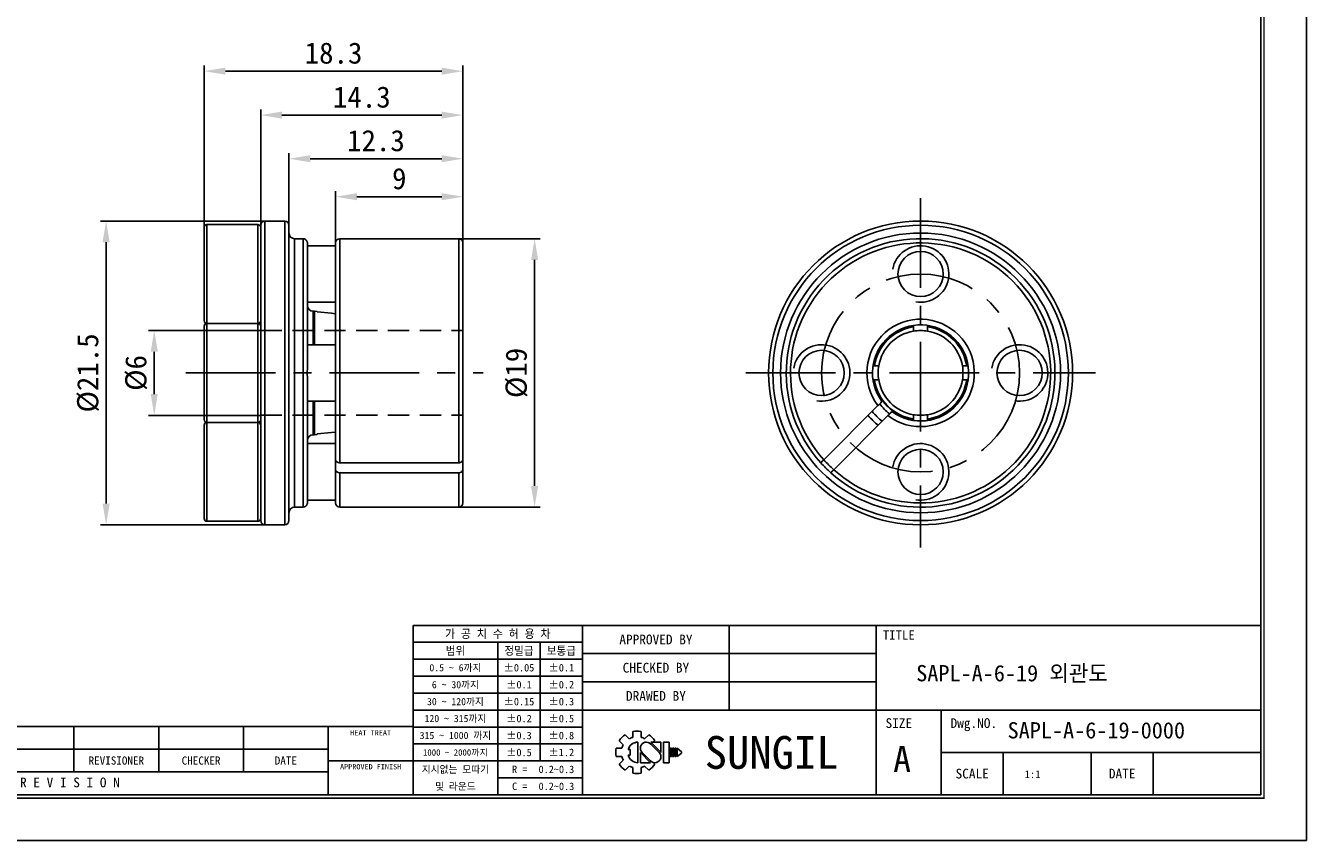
# Model space of a CAD drawing. Header units: millimetres. Extents: x 0 to 137, y 0 to 97.
# Tile 2 of 4: x 46 to 137, y 0 to 58. Entities that reach past the tile are written whole.
import ezdxf
from ezdxf.enums import TextEntityAlignment as Align

# ---------------------------------------------------------------- set-up
doc = ezdxf.new("R2010")
doc.units = ezdxf.units.MM
doc.linetypes.add('CENTER', pattern=[50.8, 31.75, -6.35, 6.35, -6.35])
doc.linetypes.add('DASHED', pattern=[0.75, 0.5, -0.25])
doc.layers.get('DEFPOINTS').update_dxf_attribs({"linetype": 'CONTINUOUS'})
for name, color, linetype in [('center', 1, 'CENTER'), ('hidden', 2, 'DASHED'), ('L1', 7, 'CONTINUOUS'), ('OUTLINE', 7, 'CONTINUOUS'), ('thread', 5, 'CONTINUOUS')]:
    doc.layers.add(name, color=color, linetype=linetype)
doc.dimstyles.get("Standard").update_dxf_attribs({"dimtxt": 1.5, "dimasz": 1.5, "dimexe": 0.4, "dimexo": 0, "dimgap": 0.5, "dimtad": 1, "dimdec": 3, "dimzin": 11, "dimdsep": 46, "dimtxsty": 'Standard', "dimcen": 0, "dimclrd": 5, "dimclre": 5, "dimclrt": 3, "dimadec": 0, "dimazin": 0, "dimtfac": 0.6, "dimtdec": 3, "dimtmove": 0, "dimatfit": 3, "dimfxl": 0, "dimtolj": 1, "dimtzin": 11, "dimarcsym": 0})

# ---------------------------------------------------------------- blocks, each defined once
blk = doc.blocks.new('표제란')
at = {"layer": 'L1', "color": 0}
for p, q in [((297, 0), (297, 210)), ((0, 0), (297, 0))]:
    blk.add_line(p, q, dxfattribs=at)
at = {"layer": 'L1'}
for p, q in [((290, 33), (160, 33)), ((160, 33), (160, 7)), ((186, 33), (186, 7)), ((208.5, 33), (208.5, 20)), ((231, 33), (231, 7)), ((186, 30.4), (160, 30.4)), ((173, 30.4), (173, 7)), ((179.5, 30.4), (179.5, 12.2)), ((186, 27.8), (160, 27.8)), ((231, 28.67), (186, 28.67)), ((186, 25.2), (160, 25.2)), ((231, 24.33), (186, 24.33)), ((186, 22.6), (160, 22.6)), ((186, 20), (160, 20)), ((290, 20), (186, 20)), ((241, 20), (241, 7)), ((160, 17.5), (62, 17.5)), ((108, 17.5), (108, 10.5)), ((121, 17.5), (121, 10.5)), ((134, 17.5), (134, 10.5)), ((147, 17.5), (147, 7)), ((186, 17.4), (160, 17.4)), ((192.55, 16.22), (193.17, 15.6)), ((193.7, 16.69), (193.7, 15.81)), ((195, 16.69), (195, 15.81)), ((195.52, 15.6), (196.14, 16.22)), ((147, 14), (62, 14)), ((186, 14.8), (160, 14.8)), ((191.15, 14.15), (192.03, 14.15)), ((191.15, 14.15), (192.03, 14.15)), ((191.63, 15.3), (192.25, 14.68)), ((192.98, 13.93), (193.28, 13.93)), ((193.28, 13.93), (193.28, 13.07)), ((194.5, 15.08), (194.5, 11.92)), ((197.74, 13.5), (196.41, 14.83)), ((198.02, 13.53), (196.47, 15.08)), ((196.47, 15.08), (198.02, 15.08)), ((196.84, 15.08), (197.06, 15.3)), ((198.02, 15.08), (198.02, 13.5)), ((198.39, 15.08), (198.39, 11.92)), ((198.39, 15.08), (199.26, 15.08)), ((199.26, 15.08), (199.26, 11.92)), ((199.41, 14.15), (199.41, 12.85)), ((199.41, 14.15), (199.62, 14.15)), ((199.62, 14.15), (199.62, 12.85)), ((199.78, 14.15), (199.78, 12.85)), ((199.78, 14.15), (199.99, 14.15)), ((199.99, 14.15), (199.99, 12.85)), ((200.14, 14.15), (200.14, 12.85)), ((200.14, 14.15), (200.36, 14.15)), ((200.36, 14.15), (200.36, 12.85)), ((200.51, 14.15), (200.51, 12.85)), ((200.51, 14.15), (201.16, 13.61)), ((147, 12.2), (160, 12.2)), ((186, 12.2), (160, 12.2)), ((191.15, 12.85), (192.03, 12.85)), ((191.63, 11.7), (192.25, 12.32)), ((192.98, 13.07), (193.28, 13.07)), ((194.86, 13.5), (194.86, 11.92)), ((194.86, 13.47), (196.42, 11.92)), ((194.86, 11.92), (196.42, 11.92)), ((195.14, 13.5), (196.47, 12.17)), ((196.79, 11.98), (197.06, 11.7)), ((198.39, 11.92), (199.26, 11.92)), ((199.41, 12.85), (199.62, 12.85)), ((199.78, 12.85), (199.99, 12.85)), ((200.14, 12.85), (200.36, 12.85)), ((201.16, 13.39), (200.51, 12.85)), ((201.16, 13.61), (201.16, 13.5)), ((201.16, 13.61), (201.16, 13.39)), ((201.16, 13.5), (201.16, 13.39)), ((290, 13.5), (241, 13.5)), ((250.5, 13.5), (250.5, 7)), ((264, 13.5), (264, 7)), ((273.5, 13.5), (273.5, 7)), ((147, 10.5), (62, 10.5)), ((192.55, 10.78), (193.17, 11.4)), ((193.7, 11.19), (193.7, 10.31)), ((195, 11.19), (195, 10.31)), ((195.52, 11.4), (196.14, 10.78)), ((186, 9.6), (173, 9.6))]:
    blk.add_line(p, q, dxfattribs=at)
at = {"layer": 'L1', "const_width": 0.25}
blk.add_lwpolyline([(290.5, 6.5), (290.5, 203.5), (10, 203.5), (10, 6.5)], close=True, dxfattribs=at)
at = {"layer": 'L1'}
blk.add_lwpolyline([(290, 7), (290, 203), (10.5, 203), (10.5, 7)], close=True, dxfattribs=at)
for centre, radius, start, end in [((194.35, 13.5), 3.26, 123.4943, 146.5057), ((194.35, 13.5), 2.4, 105.6872, 119.3128), ((194.35, 13.5), 3.26, 78.4943, 101.5057), ((194.35, 13.5), 2.4, 60.6872, 74.3128), ((194.35, 13.5), 3.26, 33.4943, 56.5057), ((194.35, 13.5), 3.26, 168.4943, 191.5057), ((194.35, 13.5), 2.4, 150.6872, 164.3128), ((194.5, 13.5), 1.58, 90, 164.0671), ((195.78, 14.16), 0.919, 43.2202, 225.8282), ((194.35, 13.5), 2.4, 195.6872, 209.3128), ((194.5, 13.5), 1.58, 195.9329, 270), ((197.1, 12.84), 0.919, 223.2202, 45.8282), ((194.35, 13.5), 3.26, 213.4943, 236.5057), ((194.35, 13.5), 2.4, 240.6872, 254.3128), ((194.35, 13.5), 3.26, 258.4943, 281.5057), ((194.35, 13.5), 2.4, 285.6872, 299.3128), ((194.35, 13.5), 3.26, 303.4943, 326.5057)]:
    blk.add_arc(centre, radius, start, end, dxfattribs=at)
for p in [(208.5, 28.67), (208.5, 24.33)]:
    blk.add_point(p, dxfattribs=at)
for s, height, p in [('가 공 치 수 허 용 차', 1.3, (173, 31.7)), ('APPROVED BY', 1.5, (197.25, 30.83)), ('TITLE', 1.444, (234.5, 31.5)), ('범위', 1.25, (166.5, 29.1)), ('정밀급', 1.25, (176.25, 29.1)), ('보통급', 1.25, (182.75, 29.1)), ('0.5 ~ 6까지', 1.1, (166.5, 26.5)), ('%%P0.05', 1.15, (176.25, 26.5)), ('%%P0.1', 1.15, (182.75, 26.5)), ('CHECKED BY', 1.5, (197.25, 26.5)), ('6 ~ 30까지', 1.1, (166.5, 23.9)), ('%%P0.1', 1.15, (176.25, 23.9)), ('%%P0.2', 1.15, (182.75, 23.9)), ('30 ~ 120까지', 1.1, (166.5, 21.3)), ('%%P0.15', 1.15, (176.25, 21.3)), ('%%P0.3', 1.15, (182.75, 21.3)), ('DRAWED BY', 1.5, (197.25, 22.17)), ('120 ~ 315까지', 1.1, (166.5, 18.7)), ('%%P0.2', 1.15, (176.25, 18.7)), ('%%P0.5', 1.15, (182.75, 18.7)), ('SIZE', 1.5, (234.5, 18)), ('Dwg.NO.', 1.5, (246, 18)), ('HEAT TREAT', 0.8, (153.5, 16.5)), ('315 ~ 1000 까지', 1.1, (166.5, 16.1)), ('%%P0.3', 1.15, (176.25, 16.1)), ('%%P0.8', 1.15, (182.75, 16.1)), ('SUNGIL', 5.032, (215, 13.5)), ('1000 ~ 2000까지', 0.99, (166.5, 13.49)), ('%%P0.5', 1.15, (176.25, 13.5)), ('%%P1.2', 1.15, (182.75, 13.5)), ('A', 4, (235, 12.5)), ('REVISIONER', 1.25, (114.5, 12.25)), ('CHECKER', 1.25, (127.5, 12.25)), ('DATE', 1.25, (140.5, 12.25)), ('APPROVED FINISH', 0.8, (153.5, 11.3)), ('지시없는 모따기', 1.1, (166.5, 10.9)), ('R = ', 1.15, (176.75, 10.9)), ('SCALE', 1.5, (245.75, 10.25)), ('DATE', 1.5, (268.75, 10.25)), ('R E V I S I O N', 1.5, (107.38, 8.9)), ('및 라운드', 1.1, (166.5, 8.3)), ('C = ', 1.15, (176.75, 8.3))]:
    blk.add_text(s, height=height, dxfattribs=at).set_placement(p, align=Align.MIDDLE_CENTER)
for tag, p in [('필렛', (179.25, 10.9)), ('모따기', (179.25, 8.3))]:
    blk.add_attdef(tag, text='', height=1.15, dxfattribs=at).set_placement(p, align=Align.MIDDLE_LEFT)
at = {"layer": 'OUTLINE', "ltscale": 0.5}
for tag, p, height in [('TITLE', (237.17, 24.41), 2.5), ('도번', (251.18, 15.64), 2.5), ('SCALE', (253.78, 9.55), 1.2), ('DATE', (277.02, 9.51), 1.2)]:
    blk.add_attdef(tag, p, '', height=height, dxfattribs=at)
blk = doc.blocks.new('*D1')
at = {"layer": 'DEFPOINTS', "color": 0}
for p in [(63.013, 36.078), (55.484, 30.078), (63.013, 30.078)]:
    blk.add_point(p, dxfattribs=at)
at = {"layer": 'OUTLINE', "color": 5, "lineweight": -2}
for p, q in [((63.013, 36.078), (55.084, 36.078)), ((55.484, 34.578), (55.484, 31.578)), ((63.013, 30.078), (55.084, 30.078))]:
    blk.add_line(p, q, dxfattribs=at)
at = {"layer": 'OUTLINE', "color": 5}
for points in [[(55.234, 34.578), (55.734, 34.578), (55.484, 36.078)], [(55.234, 31.578), (55.734, 31.578), (55.484, 30.078)]]:
    blk.add_solid(points, dxfattribs=at)
at = {"layer": 'OUTLINE', "color": 3, "insert": (54.215, 33.078), "char_height": 1.5, "attachment_point": 5, "rotation": 90}
blk.add_mtext('\\A1;%%c6', dxfattribs=at)
blk = doc.blocks.new('*D2')
at = {"layer": 'DEFPOINTS', "color": 0}
for p in [(63.313, 43.828), (52.081, 22.328), (63.313, 22.328)]:
    blk.add_point(p, dxfattribs=at)
at = {"layer": 'OUTLINE', "color": 5, "lineweight": -2}
for p, q in [((63.313, 43.828), (51.681, 43.828)), ((52.081, 42.328), (52.081, 23.828)), ((63.313, 22.328), (51.681, 22.328))]:
    blk.add_line(p, q, dxfattribs=at)
at = {"layer": 'OUTLINE', "color": 5}
for points in [[(51.831, 42.328), (52.331, 42.328), (52.081, 43.828)], [(51.831, 23.828), (52.331, 23.828), (52.081, 22.328)]]:
    blk.add_solid(points, dxfattribs=at)
at = {"layer": 'OUTLINE', "color": 3, "insert": (50.81, 33.078), "char_height": 1.5, "attachment_point": 5, "rotation": 90}
blk.add_mtext('\\A1;%%c21.5', dxfattribs=at)
blk = doc.blocks.new('*D3')
at = {"layer": 'DEFPOINTS', "color": 0}
for p in [(77.013, 42.578), (77.013, 23.578), (82.383, 23.578)]:
    blk.add_point(p, dxfattribs=at)
at = {"layer": 'OUTLINE', "color": 5, "lineweight": -2}
for p, q in [((77.013, 42.578), (82.783, 42.578)), ((82.383, 41.078), (82.383, 25.078)), ((77.013, 23.578), (82.783, 23.578))]:
    blk.add_line(p, q, dxfattribs=at)
at = {"layer": 'OUTLINE', "color": 5}
for points in [[(82.133, 41.078), (82.633, 41.078), (82.383, 42.578)], [(82.133, 25.078), (82.633, 25.078), (82.383, 23.578)]]:
    blk.add_solid(points, dxfattribs=at)
at = {"layer": 'OUTLINE', "color": 3, "insert": (81.112, 33.078), "char_height": 1.5, "attachment_point": 5, "rotation": 90}
blk.add_mtext('\\A1;%%c19', dxfattribs=at)
blk = doc.blocks.new('*D4')
at = {"layer": 'DEFPOINTS', "color": 0}
for p in [(68.313, 45.548), (68.313, 42.278), (77.313, 42.278)]:
    blk.add_point(p, dxfattribs=at)
at = {"layer": 'OUTLINE', "color": 5, "lineweight": -2}
for p, q in [((68.313, 42.278), (68.313, 45.948)), ((75.813, 45.548), (69.813, 45.548)), ((77.313, 42.278), (77.313, 45.948))]:
    blk.add_line(p, q, dxfattribs=at)
at = {"layer": 'OUTLINE', "color": 5}
for points in [[(69.813, 45.798), (69.813, 45.298), (68.313, 45.548)], [(75.813, 45.798), (75.813, 45.298), (77.313, 45.548)]]:
    blk.add_solid(points, dxfattribs=at)
at = {"layer": 'OUTLINE', "color": 3, "insert": (72.813, 46.817), "char_height": 1.5, "attachment_point": 5}
blk.add_mtext('\\A1;9', dxfattribs=at)
blk = doc.blocks.new('*D5')
at = {"layer": 'DEFPOINTS', "color": 0}
for p in [(65.013, 48.237), (65.013, 43.528), (77.313, 42.278)]:
    blk.add_point(p, dxfattribs=at)
at = {"layer": 'OUTLINE', "color": 5, "lineweight": -2}
for p, q in [((65.013, 43.528), (65.013, 48.637)), ((75.813, 48.237), (66.513, 48.237)), ((77.313, 42.278), (77.313, 48.637))]:
    blk.add_line(p, q, dxfattribs=at)
at = {"layer": 'OUTLINE', "color": 5}
for points in [[(66.513, 48.487), (66.513, 47.987), (65.013, 48.237)], [(75.813, 48.487), (75.813, 47.987), (77.313, 48.237)]]:
    blk.add_solid(points, dxfattribs=at)
at = {"layer": 'OUTLINE', "color": 3, "insert": (71.163, 49.508), "char_height": 1.5, "attachment_point": 5}
blk.add_mtext('\\A1;12.3', dxfattribs=at)
blk = doc.blocks.new('*D6')
at = {"layer": 'DEFPOINTS', "color": 0}
for p in [(63.013, 51.321), (63.013, 43.378), (77.313, 42.278)]:
    blk.add_point(p, dxfattribs=at)
at = {"layer": 'OUTLINE', "color": 5, "lineweight": -2}
for p, q in [((63.013, 43.378), (63.013, 51.721)), ((77.313, 42.278), (77.313, 51.721)), ((75.813, 51.321), (64.513, 51.321))]:
    blk.add_line(p, q, dxfattribs=at)
at = {"layer": 'OUTLINE', "color": 5}
for points in [[(64.513, 51.571), (64.513, 51.071), (63.013, 51.321)], [(75.813, 51.571), (75.813, 51.071), (77.313, 51.321)]]:
    blk.add_solid(points, dxfattribs=at)
at = {"layer": 'OUTLINE', "color": 3, "insert": (70.163, 52.592), "char_height": 1.5, "attachment_point": 5}
blk.add_mtext('\\A1;14.3', dxfattribs=at)
blk = doc.blocks.new('*D7')
at = {"layer": 'DEFPOINTS', "color": 0}
for p in [(59.013, 54.432), (59.013, 43.378), (77.313, 42.278)]:
    blk.add_point(p, dxfattribs=at)
at = {"layer": 'OUTLINE', "color": 5, "lineweight": -2}
for p, q in [((59.013, 43.378), (59.013, 54.832)), ((75.813, 54.432), (60.513, 54.432)), ((77.313, 42.278), (77.313, 54.832))]:
    blk.add_line(p, q, dxfattribs=at)
at = {"layer": 'OUTLINE', "color": 5}
for points in [[(60.513, 54.682), (60.513, 54.182), (59.013, 54.432)], [(75.813, 54.682), (75.813, 54.182), (77.313, 54.432)]]:
    blk.add_solid(points, dxfattribs=at)
at = {"layer": 'OUTLINE', "color": 3, "insert": (68.163, 55.703), "char_height": 1.5, "attachment_point": 5}
blk.add_mtext('\\A1;18.3', dxfattribs=at)

msp = doc.modelspace()

# ---------------------------------------------------------------- linework, layer by layer
at = {"layer": 'center', "ltscale": 0.2}
for p, q in [((109.6802, 45.4409), (109.6802, 20.7159)), ((57.7071, 33.0784), (78.7426, 33.0784)), ((97.3177, 33.0784), (122.0427, 33.0784))]:
    msp.add_line(p, q, dxfattribs=at)
msp.add_circle((109.6802, 33.0784), 7, dxfattribs=at)
at = {"layer": 'hidden', "ltscale": 3}
for p, q in [((63.0133, 36.0784), (77.3133, 36.0784)), ((63.0133, 30.0784), (77.3133, 30.0784))]:
    msp.add_line(p, q, dxfattribs=at)
at = {"layer": 'OUTLINE'}
for p, q in [((62.8133, 43.5784), (59.2133, 43.5784)), ((59.2133, 43.5784), (59.2133, 36.5784)), ((62.8133, 36.5784), (62.8133, 43.5784)), ((63.0133, 22.6284), (63.0133, 43.5284)), ((64.7133, 43.8284), (63.3133, 43.8284)), ((63.3133, 22.3284), (63.3133, 43.8284)), ((64.7133, 22.3284), (64.7133, 43.8284)), ((65.0133, 22.6284), (65.0133, 43.5284)), ((59.0133, 36.7784), (59.0133, 43.3784)), ((66.0133, 42.5784), (65.4133, 42.5784)), ((65.4133, 23.5784), (65.4133, 42.5784)), ((66.0133, 23.5784), (66.0133, 42.5784)), ((77.0133, 42.5784), (68.6133, 42.5784)), ((68.6133, 42.5784), (68.6133, 26.7237)), ((77.0133, 42.5784), (77.0133, 26.7237)), ((66.3133, 33.6189), (66.3133, 42.2625)), ((68.3133, 42.0784), (66.3133, 42.0784)), ((68.3133, 42.2784), (68.3133, 26.9362)), ((77.3133, 42.2784), (77.3133, 26.9362)), ((66.3133, 38.0784), (68.3133, 38.0784)), ((66.8133, 37.4483), (66.7133, 37.4483)), ((66.7133, 35.0784), (66.7133, 37.4483)), ((67.0133, 37.4283), (66.8133, 37.4483)), ((66.8133, 35.0784), (66.8133, 37.4483)), ((67.0133, 37.4283), (67.0133, 37.3995)), ((59.0133, 34.3385), (59.0133, 36.3784)), ((62.8133, 36.5784), (59.2133, 36.5784)), ((59.2133, 36.5784), (59.2133, 34.4149)), ((62.8133, 34.4149), (62.8133, 36.5784)), ((109.1802, 36.3691), (109.1802, 36.3403)), ((110.1802, 36.4292), (110.1802, 36.3691)), ((110.1802, 36.3403), (110.1802, 36.3691)), ((68.3133, 35.0784), (66.3133, 35.0784)), ((59.0133, 29.7784), (59.0133, 34.3385)), ((59.2133, 34.4149), (59.2133, 29.5784)), ((62.8133, 29.5784), (62.8133, 34.4149)), ((106.3249, 33.5784), (106.3895, 33.5784)), ((106.4183, 33.5784), (106.3895, 33.5784)), ((112.9709, 33.5784), (112.9421, 33.5784)), ((66.3133, 23.8943), (66.3133, 32.5379)), ((106.3895, 32.5784), (106.4183, 32.5784)), ((112.9421, 32.5784), (112.9709, 32.5784)), ((113.0354, 32.5784), (112.9709, 32.5784)), ((66.3133, 31.0784), (68.3133, 31.0784)), ((66.7133, 28.7085), (66.7133, 31.0784)), ((66.8133, 28.7085), (66.8133, 31.0784)), ((102.8309, 26.9362), (106.663, 30.7683)), ((107.3701, 30.0612), (103.538, 26.2291)), ((59.0133, 23.0285), (59.0133, 29.3784)), ((59.2133, 29.5784), (62.8133, 29.5784)), ((59.2133, 29.5784), (59.2133, 22.8436)), ((62.8133, 22.8436), (62.8133, 29.5784)), ((109.1802, 29.8165), (109.1802, 29.7877)), ((109.1802, 29.7197), (109.1802, 29.7877)), ((110.1802, 29.7877), (110.1802, 29.8165)), ((66.7133, 28.7085), (66.8133, 28.7085)), ((66.8133, 28.7085), (67.0133, 28.7285)), ((67.0133, 28.7573), (67.0133, 28.7285)), ((68.3133, 28.0784), (66.3133, 28.0784)), ((68.3133, 26.2291), (68.3133, 26.9362)), ((68.6133, 26.7237), (77.0133, 26.7237)), ((77.3133, 26.9362), (77.3133, 26.2291)), ((68.3133, 26.2291), (68.3133, 23.8784)), ((77.0133, 26.0166), (68.6133, 26.0166)), ((68.6133, 26.0166), (68.6133, 23.5784)), ((77.0133, 26.0166), (77.0133, 23.5784)), ((77.3133, 26.2291), (77.3133, 23.8784)), ((65.4133, 23.5784), (66.0133, 23.5784)), ((66.3133, 24.0784), (68.3133, 24.0784)), ((68.6133, 23.5784), (77.0133, 23.5784)), ((59.0133, 22.7784), (59.0133, 23.0285)), ((59.2133, 22.8436), (59.2133, 22.5784)), ((62.8133, 22.5784), (62.8133, 22.8436)), ((59.2133, 22.5784), (62.8133, 22.5784)), ((63.3133, 22.3284), (64.7133, 22.3284))]:
    msp.add_line(p, q, dxfattribs=at)
at = {"layer": 'OUTLINE', "flags": 128}
for points in [[(68.3133, 37.2686), (68.0124, 37.2989), (67.0133, 37.3995)], [(67.0133, 28.7573), (68.0124, 28.8579), (68.3133, 28.8882)]]:
    msp.add_lwpolyline(points, dxfattribs=at)
at = {"layer": 'OUTLINE'}
for centre, radius in [((109.6802, 33.0784), 10.75), ((109.6802, 33.0784), 10.45), ((109.6802, 33.0784), 9.9), ((109.6802, 40.0784), 1.6), ((102.6802, 33.0784), 1.6), ((116.6802, 33.0784), 1.6), ((109.6802, 26.0784), 1.6)]:
    msp.add_circle(centre, radius, dxfattribs=at)
for centre, radius, start, end in [((59.2133, 43.3784), 0.2, 90, 180), ((62.8133, 43.3784), 0.2, 0, 90), ((63.3133, 43.5284), 0.3, 90, 180), ((64.7133, 43.5284), 0.3, 0, 90), ((65.4133, 42.9784), 0.4, 180, 270), ((66.0133, 42.2784), 0.3, 8.611702, 90), ((68.6133, 42.2784), 0.3, 90, 180), ((77.0133, 42.2784), 0.3, 360, 90), ((109.6802, 33.0784), 9.5, 228.016961, 221.983039), ((109.6802, 33.0784), 9.2, 228.115436, 221.884564), ((66.7133, 37.8483), 0.4, 180, 270), ((59.2133, 36.7784), 0.2, 180, 270), ((59.2133, 36.3784), 0.2, 90, 180), ((62.8133, 36.7784), 0.2, 270, 0), ((62.8133, 36.3784), 0.2, 0, 90), ((109.6802, 33.0784), 3.8, 232.560801, 217.439199), ((109.6802, 33.0784), 3.4, 233.456467, 216.543533), ((109.6802, 33.0784), 3.3285, 98.639547, 171.360453), ((109.6802, 33.0784), 3.3, 98.714742, 171.285258), ((109.6802, 33.0784), 3.3285, 8.639547, 81.360453), ((109.6802, 33.0784), 3.3, 8.714742, 81.285258), ((109.6802, 33.0784), 3, 99.594068, 170.405932), ((109.6802, 33.0784), 3, 80.405932, 99.594068), ((109.6802, 33.0784), 3, 9.594068, 80.405932), ((109.6802, 33.0784), 3, 170.405932, 189.594068), ((109.6802, 33.0784), 3, 350.405932, 9.594068), ((109.6802, 33.0784), 3.3285, 188.639547, 261.360453), ((109.6802, 33.0784), 3.3, 188.714742, 261.285258), ((109.6802, 33.0784), 3, 189.594068, 260.405932), ((109.6802, 33.0784), 3.3285, 278.639547, 351.360453), ((109.6802, 33.0784), 3.3, 278.714742, 351.285258), ((109.6802, 33.0784), 3, 279.594068, 350.405932), ((109.6802, 33.0784), 3.627, 217.076285, 232.923715), ((109.6802, 33.0784), 4.7699, 218.982998, 231.017002), ((109.6802, 33.0784), 4.3699, 218.429909, 231.570091), ((109.6802, 33.0784), 3, 260.405932, 279.594068), ((59.2133, 29.7784), 0.2, 180, 270), ((59.2133, 29.3784), 0.2, 90, 180), ((62.8133, 29.7784), 0.2, 270, 0), ((62.8133, 29.3784), 0.2, 0, 90), ((66.7133, 28.3085), 0.4, 90, 180), ((109.6802, 33.0784), 9.5, 221.983039, 228.016961), ((109.6802, 33.0784), 9.2, 221.884564, 228.115436), ((65.4133, 23.1784), 0.4, 90, 180), ((66.0133, 23.8784), 0.3, 270, 351.376395), ((68.6133, 23.8784), 0.3, 180, 270), ((77.0133, 23.8784), 0.3, 270, 0), ((59.2133, 22.7784), 0.2, 180, 270), ((62.8133, 22.7784), 0.2, 270, 0), ((63.3133, 22.6284), 0.3, 180, 270), ((64.7133, 22.6284), 0.3, 270, 0)]:
    msp.add_arc(centre, radius, start, end, dxfattribs=at)
for points, knots in [([(66.3133, 42.2625), (66.3124, 42.2829), (66.3106, 42.322), (66.31, 42.3229), (66.3097, 42.3234)], [0, 0, 0, 0, 0.5230807, 1, 1, 1, 1]), ([(109.1802, 36.3691), (109.1802, 36.3766), (109.1802, 36.3981), (109.1802, 36.4186), (109.1802, 36.4321)], [0, 0, 0, 0, 0.3452108, 1, 1, 1, 1]), ([(109.1802, 36.0364), (109.1802, 36.0364), (109.1802, 36.0697), (109.1802, 36.1826), (109.1802, 36.2611), (109.1802, 36.3403)], [0, 0, 0, 0, 0.5, 0.5, 1, 1, 1, 1]), ([(110.1802, 36.3403), (110.1802, 36.2617), (110.1802, 36.1829), (110.1802, 36.0699), (110.1802, 36.0364), (110.1802, 36.0364)], [0, 0, 0, 0, 0.5, 0.5, 1, 1, 1, 1]), ([(66.3133, 32.5379), (66.3133, 32.7139), (66.3091, 32.8975), (66.3091, 33.2599), (66.3133, 33.4419), (66.3133, 33.6189)], [0, 0, 0, 0, 0.5, 0.5, 1, 1, 1, 1]), ([(106.4183, 33.5784), (106.4969, 33.5784), (106.5757, 33.5784), (106.6887, 33.5784), (106.7222, 33.5784), (106.7222, 33.5784)], [0, 0, 0, 0, 0.5, 0.5, 1, 1, 1, 1]), ([(112.6382, 33.5784), (112.6382, 33.5784), (112.6717, 33.5784), (112.7839, 33.5784), (112.863, 33.5784), (112.9421, 33.5784)], [0, 0, 0, 0, 0.5, 0.5, 1, 1, 1, 1]), ([(112.9709, 33.5784), (112.9738, 33.5784), (112.9976, 33.5784), (113.0207, 33.5784), (113.041, 33.5784)], [0, 0, 0, 0, 0.119435, 1, 1, 1, 1]), ([(106.3895, 32.5784), (106.382, 32.5784), (106.3615, 32.5784), (106.3418, 32.5784), (106.3292, 32.5784)], [0, 0, 0, 0, 0.3612368, 1, 1, 1, 1]), ([(106.7222, 32.5784), (106.7222, 32.5784), (106.6889, 32.5784), (106.576, 32.5784), (106.4975, 32.5784), (106.4183, 32.5784)], [0, 0, 0, 0, 0.5, 0.5, 1, 1, 1, 1]), ([(112.9421, 32.5784), (112.8635, 32.5784), (112.7843, 32.5784), (112.6713, 32.5784), (112.6382, 32.5784), (112.6382, 32.5784)], [0, 0, 0, 0, 0.5, 0.5, 1, 1, 1, 1]), ([(106.663, 30.7683), (106.7371, 30.8424), (106.8109, 30.9162), (106.9178, 31.0231), (106.9486, 31.0539), (106.9486, 31.0539)], [0, 0, 0, 0, 0.5, 0.5, 1, 1, 1, 1]), ([(107.6557, 30.3468), (107.6557, 30.3468), (107.6243, 30.3154), (107.5186, 30.2097), (107.4443, 30.1354), (107.3701, 30.0612)], [0, 0, 0, 0, 0.5, 0.5, 1, 1, 1, 1]), ([(109.1802, 29.8165), (109.1802, 29.8951), (109.1802, 29.9743), (109.1802, 30.0873), (109.1802, 30.1204), (109.1802, 30.1204)], [0, 0, 0, 0, 0.5, 0.5, 1, 1, 1, 1]), ([(110.1802, 30.1204), (110.1802, 30.1204), (110.1802, 30.0869), (110.1802, 29.9747), (110.1802, 29.8955), (110.1802, 29.8165)], [0, 0, 0, 0, 0.5, 0.5, 1, 1, 1, 1]), ([(110.1802, 29.7877), (110.1802, 29.7848), (110.1802, 29.764), (110.1802, 29.7439), (110.1802, 29.7264)], [0, 0, 0, 0, 0.1367797, 1, 1, 1, 1]), ([(68.3133, 26.9362), (68.3133, 26.8808), (68.3451, 26.8257), (68.457, 26.7464), (68.534, 26.7237), (68.6133, 26.7237)], [0, 0, 0, 0, 0.5, 0.5, 1, 1, 1, 1]), ([(77.0133, 26.7237), (77.0927, 26.7237), (77.1703, 26.7468), (77.2809, 26.8253), (77.3133, 26.8808), (77.3133, 26.9362)], [0, 0, 0, 0, 0.5, 0.5, 1, 1, 1, 1]), ([(102.6184, 26.7237), (102.6184, 26.7237), (102.6415, 26.7468), (102.72, 26.8253), (102.7755, 26.8808), (102.8309, 26.9362)], [0, 0, 0, 0, 0.5, 0.5, 1, 1, 1, 1]), ([(68.6133, 26.0166), (68.534, 26.0166), (68.4564, 26.0397), (68.3457, 26.1182), (68.3133, 26.1737), (68.3133, 26.2291)], [0, 0, 0, 0, 0.5, 0.5, 1, 1, 1, 1]), ([(77.3133, 26.2291), (77.3133, 26.1737), (77.2816, 26.1186), (77.1697, 26.0393), (77.0926, 26.0166), (77.0133, 26.0166)], [0, 0, 0, 0, 0.5, 0.5, 1, 1, 1, 1]), ([(103.538, 26.2291), (103.4826, 26.1737), (103.4275, 26.1186), (103.3482, 26.0393), (103.3255, 26.0166), (103.3255, 26.0166)], [0, 0, 0, 0, 0.5, 0.5, 1, 1, 1, 1]), ([(66.3097, 23.8334), (66.3095, 23.8319), (66.3086, 23.8242), (66.3127, 23.8525), (66.3132, 23.8866), (66.3133, 23.8943)], [0, 0, 0, 0, 0.1593246, 0.8112711, 1, 1, 1, 1])]:
    msp.add_open_spline(points, degree=3, knots=knots, dxfattribs=at)
at = {"layer": 'thread'}
for centre in [(109.6802, 40.0784), (102.6802, 33.0784), (116.6802, 33.0784), (109.6802, 26.0784)]:
    msp.add_arc(centre, 2, 260, 170, dxfattribs=at)

# ---------------------------------------------------------------- block references
at = {"layer": 'OUTLINE'}
ref = msp.add_blockref('표제란', (0, 0), dxfattribs=dict(at, xscale=0.46115536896, yscale=0.46115536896, zscale=0.46115536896))
ref.add_attrib('SCALE', '1:1', (117.0325, 4.4052), dxfattribs={"ltscale": 0.5, "height": 0.55339})
ref.add_attrib('도번', 'SAPL-A-6-19-0000', (115.8335, 7.2136), dxfattribs={"ltscale": 0.5, "height": 1.152888})
ref.add_attrib('TITLE', 'SAPL-A-6-19 외관도', (109.3702, 11.2549), dxfattribs={"ltscale": 0.5, "height": 1.152888})
ref.add_attrib('필렛', '0.2~0.3', dxfattribs={"layer": 'L1', "height": 0.53033}).set_placement((82.6621, 5.0266), align=Align.MIDDLE_LEFT)
ref.add_attrib('모따기', '0.2~0.3', dxfattribs={"layer": 'L1', "height": 0.53033}).set_placement((82.6621, 3.8276), align=Align.MIDDLE_LEFT)

# ---------------------------------------------------------------- dimensions: what is measured, and where the dimension line sits
for base, p2, picture, middle in [((59.0133, 54.4322), (59.0133, 43.3784), '*D7', (68.1633, 55.7032)), ((63.0133, 51.3208), (63.0133, 43.3784), '*D6', (70.1633, 52.5918)), ((65.0133, 48.2366), (65.0133, 43.5284), '*D5', (71.1633, 49.5076)), ((68.3133, 45.5477), (68.3133, 42.2784), '*D4', (72.8133, 46.8166))]:
    dim = msp.add_linear_dim(base=base, p1=(77.3133, 42.2784), p2=p2, dimstyle='Standard', dxfattribs=at)
    dim.commit()
    dim.dimension.update_dxf_attribs({"geometry": picture, "text_midpoint": middle})
for base, p1, p2, picture, middle in [((52.0807, 22.3284), (63.3133, 43.8284), (63.3133, 22.3284), '*D2', (50.8097, 33.0784)), ((82.383, 23.5784), (77.0133, 42.5784), (77.0133, 23.5784), '*D3', (81.112, 33.0784)), ((55.4844, 30.0784), (63.0133, 36.0784), (63.0133, 30.0784), '*D1', (54.2155, 33.0784))]:
    dim = msp.add_linear_dim(base=base, p1=p1, p2=p2, angle=90, text='%%c<>', dimstyle='Standard', dxfattribs=at)
    dim.commit()
    dim.dimension.update_dxf_attribs({"geometry": picture, "text_midpoint": middle})

doc.saveas('drawing.dxf')
